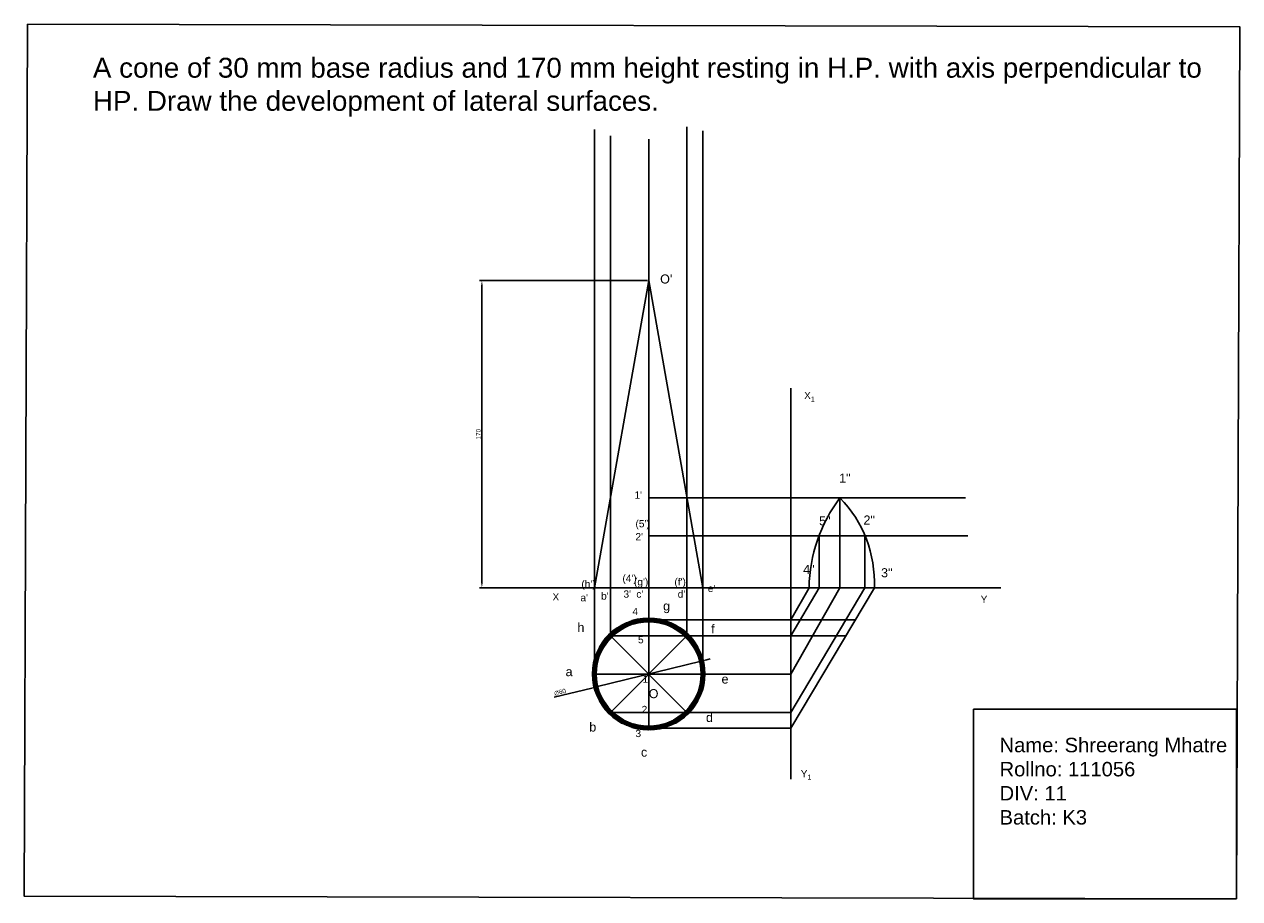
# Model space of a CAD drawing. Header units: millimetres. Extents: x -280 to 393, y -76 to 408.
import ezdxf

# ---------------------------------------------------------------- set-up
doc = ezdxf.new("R2010")
doc.units = ezdxf.units.MM
doc.header["$PDMODE"] = 3
doc.linetypes.add('ACAD_ISO04W100', pattern=[30, 24, -3, 0, -3])
doc.layers.add('Objectlines', color=2, linetype='Continuous')
doc.styles.get("Standard").update_dxf_attribs({"font": 'arial.ttf'})
doc.dimstyles.new('ISO-25', dxfattribs={"dimtxt": 2.5, "dimasz": 2.5, "dimexe": 1.25, "dimexo": 0.625, "dimtad": 1, "dimtxsty": 'Standard', "dimcen": 2.5, "dimadec": 0, "dimazin": 0, "dimtfac": 1, "dimtmove": 0, "dimatfit": 3, "dimfxl": 1, "dimarcsym": 0})

# ---------------------------------------------------------------- blocks, each defined once
blk = doc.blocks.new('*D1')
at = {"color": 0, "lineweight": -2, "transparency": 16777216}
for p, q in [((94.64, 55.93), (36.37, 41.62)), ((97.06, 56.53), (99.49, 57.13)), ((13.21, 35.93), (33.94, 41.02))]:
    blk.add_line(p, q, dxfattribs=at)
at = {"color": 0, "transparency": 16777216}
for points in [[(96.96, 56.94), (97.16, 56.13), (94.64, 55.93)], [(33.84, 41.42), (34.04, 40.61), (36.37, 41.62)]]:
    blk.add_solid(points, dxfattribs=at)
at = {"layer": 'Defpoints', "color": 0, "transparency": 16777216}
for p in [(94.64, 55.93), (36.37, 41.62)]:
    blk.add_point(p, dxfattribs=at)
at = {"color": 0, "transparency": 16777216, "insert": (16.41, 38.74), "char_height": 2.5, "attachment_point": 5, "rotation": 13.80606}
blk.add_mtext('∅60', dxfattribs=at)
blk = doc.blocks.new('*D5')
at = {"color": 0, "lineweight": -2, "transparency": 16777216}
for p, q in [((64.88, 266.57), (-28.11, 266.57)), ((-26.86, 264.07), (-26.86, 99.07)), ((48.37, 96.57), (-28.11, 96.57))]:
    blk.add_line(p, q, dxfattribs=at)
at = {"color": 0, "transparency": 16777216}
for points in [[(-27.28, 264.07), (-26.45, 264.07), (-26.86, 266.57)], [(-27.28, 99.07), (-26.45, 99.07), (-26.86, 96.57)]]:
    blk.add_solid(points, dxfattribs=at)
at = {"layer": 'Defpoints', "color": 0, "transparency": 16777216}
for p in [(65.5, 266.57), (-26.86, 96.57), (48.99, 96.57)]:
    blk.add_point(p, dxfattribs=at)
at = {"color": 0, "transparency": 16777216, "insert": (-28.77, 181.57), "char_height": 2.5, "attachment_point": 5, "rotation": 90}
blk.add_mtext('170', dxfattribs=at)

msp = doc.modelspace()

# ---------------------------------------------------------------- linework, layer by layer
for p, q in [((35.503, 48.775), (35.503, 350.282)), ((86.716, 69.988), (86.716, 351.687)), ((44.29, 69.988), (44.29, 346.698)), ((65.503, 78.775), (65.503, 344.907)), ((95.503, 48.775), (95.503, 349.44)), ((65.503, 78.775), (65.503, 18.775)), ((44.29, 69.988), (86.716, 27.562)), ((86.716, 69.988), (44.29, 27.562)), ((35.503, 48.775), (95.503, 48.775))]:
    msp.add_line(p, q)
at = {"color": 1}
for p, q in [((65.503, 266.573), (35.503, 96.573)), ((95.503, 96.573), (65.503, 266.573)), ((33.994, 96.573), (63.994, 96.573)), ((65.503, 96.573), (95.503, 96.573))]:
    msp.add_line(p, q, dxfattribs=at)
at = {"color": 3}
for p, q in [((65.503, 96.573), (65.503, 266.573)), ((63.994, 96.573), (95.503, 96.573))]:
    msp.add_line(p, q, dxfattribs=at)
at = {"color": 1, "linetype": 'ACAD_ISO04W100'}
msp.add_line((65.503, 266.573), (65.503, 18.775), dxfattribs=at)
at = {"color": 7, "true_color": 0xffffff}
for p, q in [((144.281, 207.036), (144.281, -9.348)), ((95.503, 96.573), (247.405, 96.573)), ((65.503, 78.775), (179.909, 78.775)), ((44.29, 69.988), (174.692, 69.988)), ((65.503, 18.775), (144.281, 18.775))]:
    msp.add_line(p, q, dxfattribs=at)
at = {"color": 2}
for p, q in [((65.503, 146.365), (241.051, 146.365)), ((65.503, 125.365), (242.205, 125.365)), ((65.503, 125.365), (159.879, 125.365)), ((144.281, 69.988), (159.879, 96.573)), ((144.281, 48.775), (171.454, 96.573)), ((144.281, 27.562), (185.299, 96.573)), ((144.281, 18.775), (190.478, 96.573)), ((144.281, 78.775), (154.293, 96.573)), ((65.503, 78.775), (144.281, 78.775)), ((65.503, 69.791), (144.281, 69.988)), ((65.503, 48.775), (144.281, 48.775)), ((44.29, 27.562), (144.281, 27.562)), ((144.281, 18.775), (65.503, 18.775))]:
    msp.add_line(p, q, dxfattribs=at)
at = {"color": 7}
for p, q in [((171.454, 96.573), (171.454, 146.365)), ((159.879, 96.573), (159.879, 125.365)), ((185.299, 96.573), (185.299, 125.365))]:
    msp.add_line(p, q, dxfattribs=at)
at = {"color": 55, "true_color": 0x999b37}
msp.add_line((63.994, 96.573), (260.528, 96.573), dxfattribs=at)
at = {"color": 7, "true_color": 0xffffff}
for points in [[(-278.455, 408.449), (392.805, 407.092), (390.996, -75.589), (-280.264, -74.232)], [(245.344, 29.264), (390.996, 29.264), (390.996, -75.589), (245.344, -75.589)]]:
    msp.add_lwpolyline(points, close=True, dxfattribs=at)
at = {"color": 1, "lineweight": 211}
msp.add_circle((65.503, 48.775), 30, dxfattribs=at)
at = {"color": 1}
for centre, radius, start, end in [((240.032, 94.876), 85.756, 143.100738, 178.866124), ((122.881, 99.276), 67.651, 357.70991, 44.110718)]:
    msp.add_arc(centre, radius, start, end, dxfattribs=at)
for p in [(65.503, 78.775), (65.503, 78.775), (44.29, 69.988), (86.716, 69.988), (35.503, 48.775), (95.503, 48.775), (44.29, 27.562), (86.716, 27.562), (65.503, 18.775)]:
    msp.add_point(p)

# ---------------------------------------------------------------- texts
at = {"color": 7, "true_color": 0xffffff, "insert": (-242.268, 389.915), "char_height": 11, "attachment_point": 1}
msp.add_mtext_dynamic_manual_height_columns('A cone of 30 mm base radius and 170 mm height resting in H.P. with axis perpendicular to HP. Draw the development of lateral surfaces.', width=632.57574, gutter_width=12.5, heights=[92.156], dxfattribs=at)
at = {"color": 4, "attachment_point": 1}
for s, width, insert, char_height in [("O'", 6.81249, (71.847, 269.966), 5), ('\\A1;X{\\H0.7x;\\S^ 1;}', 11.69509, (151.577, 204.96), 4), ('1"', 9.27814, (170.994, 159.774), 5), ("1'", 4.62182, (57.622, 149.872), 4), ('5"', 9.27814, (159.879, 136.067), 5), ('2"', 9.27814, (184.447, 136.53), 5), ("(5')", 4.62182, (58.199, 134.011), 4), ("2'", 4.62182, (58.199, 126.776), 4), ('4"', 9.27814, (151.046, 109.193), 5), ("(h')", 4.94353, (28.249, 100.638), 4), ("(4')", 4.62182, (50.977, 103.765), 4), ("(g')", 4.94353, (57.39, 101.817), 4), ("(f')", 4.94353, (79.749, 101.817), 4), ('3"', 9.27814, (194.189, 107.339), 5), ("b'", 4.94353, (39.177, 93.99), 4), ("3'", 4.62182, (51.555, 95.039), 4), ("c'", 4.94353, (58.691, 95.03), 4), ("d'", 4.94353, (81.587, 95.03), 4), ("e'", 4.94353, (98.239, 98.148), 4), ('X', 11.192, (12.244, 93.489), 4), ("a'", 4.94353, (27.729, 93.043), 4), ('g', 5.72885, (73.503, 88.961), 5), ('Y', 9.64827, (249.348, 92.15), 4), ('4', 6.91012, (56.484, 85.396), 4), ('h', 9.46748, (26.035, 77.108), 5), ('f', 6.13805, (100.101, 76.291), 5), ('5', 6.91012, (59.609, 69.791), 4), ('a', 7.36566, (19.488, 52.586), 5), ('1', 6.91012, (62.153, 47.952), 4), ('e', 9.82088, (105.83, 48.499), 5), ('O', 6.06996, (65.503, 40.425), 5), ('2', 6.91012, (61.597, 31.159), 4), ('d', 4.91044, (97.237, 27.246), 5), ('b', 6.54725, (32.583, 21.933), 5), ('3', 6.91012, (58.188, 17.868), 4), ('c', 9.82088, (61.227, 8.036), 5), ('\\A1;Y{\\H0.7x;\\S^ 1;}', 11.22729, (149.706, -4.364), 4)]:
    msp.add_mtext_dynamic_manual_height_columns(s, width=width, gutter_width=12.5, heights=[0], dxfattribs=dict(at, insert=insert, char_height=char_height))
at = {"layer": 'Objectlines', "insert": (259.819, 13.464), "char_height": 8, "attachment_point": 1}
msp.add_mtext_dynamic_manual_height_columns('{\\C4;Name: Shreerang Mhatre\\PRollno: 111056\\PDIV: 11\\PBatch: K3}', width=235.77307, gutter_width=12.5, heights=[0], dxfattribs=at)

# ---------------------------------------------------------------- dimensions: what is measured, and where the dimension line sits
at = {"color": 3}
dim = msp.add_linear_dim(base=(-26.865, 96.573), p1=(65.503, 266.573), p2=(48.994, 96.573), angle=90, dimstyle='ISO-25', dxfattribs=at)
dim.commit()
dim.dimension.update_dxf_attribs({"geometry": '*D5', "text_midpoint": (-28.766, 181.573)})
dim = msp.add_diameter_dim_2p(p1=(94.636, 55.934), p2=(36.37, 41.616), dimstyle='ISO-25', dxfattribs=at)
dim.commit()
dim.dimension.update_dxf_attribs({"geometry": '*D1', "text_midpoint": (16.876, 36.825), "dimtype": 163})

doc.saveas('drawing.dxf')
